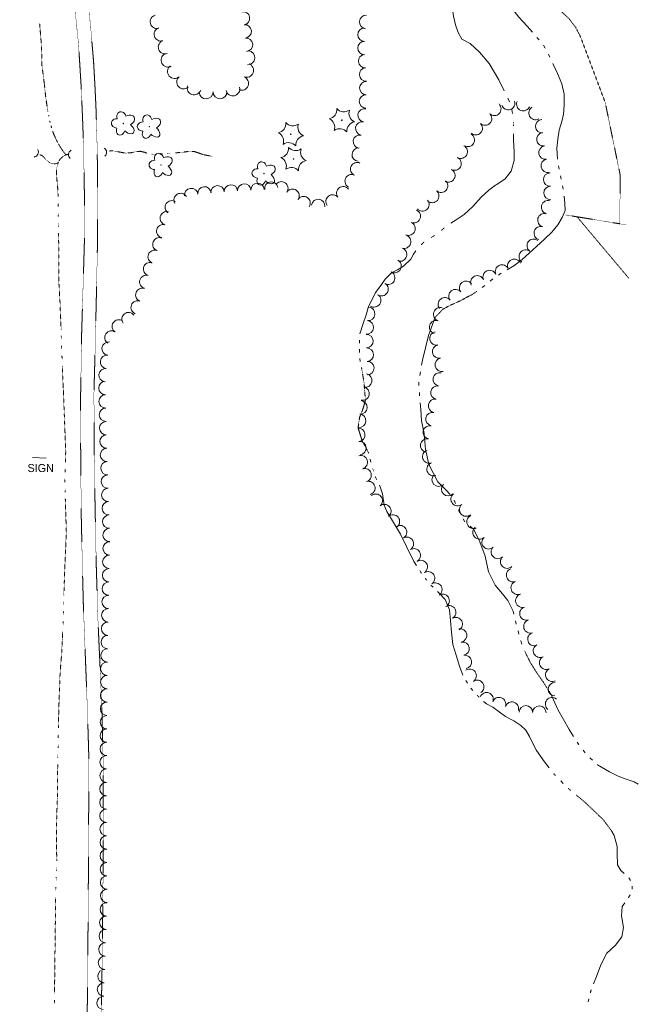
# Model space of a CAD drawing. Extents: x 386588 to 390135, y 96998 to 113606.
# Tile 65 of 92: x 388629 to 388998, y 104923 to 105511. Entities that reach past the tile are written whole.
import ezdxf
from ezdxf.enums import TextEntityAlignment as Align

# ---------------------------------------------------------------- set-up
doc = ezdxf.new("R2010")
doc.units = 0
doc.header["$MEASUREMENT"] = 0
doc.linetypes.add('Wisdot5', pattern=[0.1, 0.05, -0.05])
doc.linetypes.add('Wisdot6', pattern=[0.375, 0.125, -0.0625, 0.03125, -0.0625, 0.03125, -0.0625])
for name, color, linetype, lineweight in [('E_DRN', 40, 'Continuous', 15), ('E_LAND_Vegetation', 3, 'Continuous', 15), ('E_PATH_Sidewalk', 2, 'Wisdot5', 15), ('E_SGN', 21, 'Continuous', 15), ('E_WTR', 4, 'Wisdot6', 15), ('E_WTR_Elevations', 4, 'Continuous', 15)]:
    doc.layers.add(name, color=color, linetype=linetype, lineweight=lineweight)
doc.styles.add('Style-dot_font5', font='dot_font5.shx')

# ---------------------------------------------------------------- blocks, each defined once
blk = doc.blocks.new('CULV')
at = {"layer": 'E_DRN'}
blk.add_arc((0, 6.1), 6.15, 216.8699, 323.1301, dxfattribs=at)
blk = doc.blocks.new('CTRE')
at = {"layer": 'E_LAND_Vegetation'}
blk.add_circle((0, 0), 0.223, dxfattribs=at)
for centre, start, end in [((-11.97, 8.96), 280.2067, 5.97162), ((1.81, 14.92), 220.21132, 305.97623), ((13.83, 5.89), 160.21133, 245.97624), ((-13.83, -5.9), 340.21132, 65.97623), ((-1.81, -14.93), 40.21133, 125.97624)]:
    blk.add_arc(centre, 7.87, start, end, dxfattribs=at)
at = {"layer": 'E_LAND_Vegetation', "extrusion": (0, 0, -1)}
blk.add_arc((-12.03, -9.04), 7.87, 354.07279, 79.74889, dxfattribs=at)
blk = doc.blocks.new('SIGN')
at = {"layer": 'E_SGN', "lineweight": 13, "style": 'Style-dot_font5'}
blk.add_text('SIGN', height=12, dxfattribs=at).set_placement((0, 0), align=Align.MIDDLE_CENTER)
blk = doc.blocks.new('DTRE')
at = {"layer": 'E_LAND_Vegetation'}
blk.add_circle((-0.18, 0), 0.183, dxfattribs=at)
for centre, major_axis, ratio in [((-1.87, 5.32), (1.36, -4.98), 0.782863), ((-5.87, 0.15), (4.93, -0.12), 0.832022), ((4.06, 2.74), (-5.27, -2.93), 0.691916), ((-2.49, -5.24), (1.8, 4.86), 0.716896), ((3.54, -3.71), (-5.01, 4.58), 0.560249)]:
    blk.add_ellipse(centre, major_axis=major_axis, ratio=ratio, start_param=1.570796, end_param=4.712389, dxfattribs=at)

msp = doc.modelspace()

# ---------------------------------------------------------------- linework, layer by layer
at = {"layer": 'E_LAND_Vegetation'}
for centre, radius, start, end in [((388762.01, 105511.6), 4.01, 280.35044, 100.33512), ((388710.56, 105509.59), 4.01, 104.74679, 284.73147), ((388835.46, 105509.43), 4.01, 86.04147, 266.02615), ((388712.91, 105502.07), 4.01, 108.30376, 288.28844), ((388762.99, 105503.82), 4.01, 275.5833, 95.56798), ((388834.49, 105501.84), 3.99, 89.95822, 269.9429), ((388715.43, 105494.46), 4.01, 108.30376, 288.28844), ((388763.76, 105495.84), 4.01, 275.5833, 95.56798), ((388764.97, 105488.09), 4.16, 266.81156, 86.79624), ((388834.49, 105493.86), 3.99, 89.95822, 269.9429), ((388717.23, 105486.69), 4.16, 118.22209, 298.20677), ((388834.83, 105486.05), 3.99, 94.11949, 274.10416), ((388721.09, 105479.9), 4.16, 130.98844, 310.97312), ((388764.12, 105480.56), 4.16, 248.91926, 68.90394), ((388835.4, 105478.09), 3.99, 94.11949, 274.10416), ((388726.54, 105473.62), 4.16, 130.98844, 310.97312), ((388761.13, 105472.79), 4.16, 248.91926, 68.90394), ((388732.76, 105470.08), 4.16, 161.63399, 341.61866), ((388755.89, 105469.44), 4.16, 193.90391, 13.88859), ((388835.56, 105469.91), 3.99, 88.40773, 268.39241), ((388739.94, 105467.66), 4.16, 180.93827, 0.92295), ((388748.26, 105467.79), 4.16, 180.93827, 0.92295), ((388835.34, 105461.94), 3.99, 88.40773, 268.39241), ((388834.55, 105453.71), 3.99, 79.89205, 259.87673), ((388912.02, 105457.59), 4.02, 226.16711, 46.15179), ((388920.3, 105460.96), 4.02, 198.50026, 18.48494), ((388929.28, 105460.4), 4.02, 157.55643, 337.54111), ((388936.58, 105455.1), 4.02, 118.68596, 298.67064), ((388906.46, 105451.8), 4.02, 226.16711, 46.15179), ((388940.63, 105447.18), 4.02, 94.11984, 274.10452), ((388833.14, 105445.86), 3.99, 79.89205, 259.87673), ((388900.89, 105446.01), 4.02, 226.16711, 46.15179), ((388831.74, 105438), 3.99, 79.89205, 259.87673), ((388896.12, 105439.02), 4.02, 239.1264, 59.11108), ((388941.26, 105439.37), 4.02, 99.19602, 279.1807), ((388831.03, 105430.24), 3.99, 84.98763, 264.97231), ((388891.98, 105432), 4.02, 242.36037, 62.34505), ((388942.54, 105431.44), 4.02, 99.19602, 279.1807), ((388888.25, 105424.89), 4.02, 242.36037, 62.34505), ((388943.94, 105423.6), 4.02, 100.91116, 280.89584), ((388830.13, 105421.61), 3.99, 65.41329, 245.39797), ((388826.81, 105414.36), 3.99, 65.41329, 245.39797), ((388884.53, 105417.77), 4.02, 242.36037, 62.34505), ((388945.34, 105415.35), 4.02, 91.45461, 271.43929), ((388731.08, 105406.16), 3.99, 6.9109, 186.89558), ((388739, 105407.12), 3.99, 6.9109, 186.89558), ((388746.85, 105407.74), 3.99, 4.11876, 184.10344), ((388754.81, 105408.31), 3.99, 4.11876, 184.10344), ((388762.74, 105408.82), 3.99, 3.23849, 183.22317), ((388770.71, 105409.27), 3.99, 3.23849, 183.22317), ((388778.88, 105410.02), 3.99, 9.82789, 189.81256), ((388784.9, 105410.15), 3.99, 326.24448, 146.22916), ((388821.76, 105407.2), 3.99, 37.52788, 217.51256), ((388880.2, 105411.65), 4.02, 229.11637, 49.10105), ((388945.54, 105407.32), 4.02, 91.45461, 271.43929), ((388724.76, 105403.18), 3.99, 30.6819, 210.66658), ((388791.53, 105405.72), 3.99, 326.24448, 146.22916), ((388798.16, 105401.29), 3.99, 326.24448, 146.22916), ((388815.43, 105402.34), 3.99, 37.52788, 217.51256), ((388874.95, 105405.58), 4.02, 229.11637, 49.10105), ((388719.42, 105398.81), 3.99, 55.82749, 235.81217), ((388806.87, 105399.65), 3.99, 352.52788, 172.51256), ((388869.09, 105400.54), 4.02, 220.72529, 40.70997), ((388944.1, 105398.87), 4.02, 74.2457, 254.23038), ((388716.47, 105392.25), 3.99, 74.41116, 254.39583), ((388863.91, 105393.46), 4.02, 247.04881, 67.03349), ((388941.92, 105391.14), 4.02, 74.2457, 254.23038), ((388714.32, 105384.56), 3.99, 74.41116, 254.39583), ((388860.78, 105386.07), 4.02, 247.04881, 67.03349), ((388939.73, 105383.41), 4.02, 74.2457, 254.23038), ((388712.05, 105376.72), 3.99, 69.27756, 249.26224), ((388858.15, 105378.27), 4.02, 252.66944, 72.65412), ((388935.53, 105375.83), 4.02, 53.61613, 233.60081), ((388709.23, 105369.26), 3.99, 69.27756, 249.26224), ((388855.75, 105370.6), 4.02, 252.66944, 72.65412), ((388930.77, 105369.37), 4.02, 53.61613, 233.60081), ((388706.49, 105361.94), 3.99, 73.68488, 253.66956), ((388852.48, 105363.75), 4.02, 241.58427, 61.56895), ((388916.59, 105360.49), 4.02, 24.55271, 204.53738), ((388923.89, 105363.83), 4.02, 24.55271, 204.53738), ((388704.25, 105354.28), 3.99, 73.68488, 253.66956), ((388848.65, 105356.69), 4.02, 241.58427, 61.56895), ((388901.85, 105354.01), 4.02, 23.55945, 203.54412), ((388909.21, 105357.22), 4.02, 23.55945, 203.54412), ((388844.69, 105349.93), 4.02, 236.49321, 56.47789), ((388895.14, 105350.73), 4.02, 37.80995, 217.79463), ((388701.86, 105346.52), 3.99, 69.67759, 249.66227), ((388840.26, 105343.24), 4.02, 236.49321, 56.47789), ((388888.8, 105345.8), 4.02, 37.80995, 217.79463), ((388699.09, 105339.04), 3.99, 69.67759, 249.66227), ((388882.45, 105340.88), 4.02, 37.80995, 217.79463), ((388693.68, 105332.06), 3.99, 37.08487, 217.06954), ((388836.67, 105335.17), 4.02, 264.29984, 84.28451), ((388879.73, 105334.94), 4.02, 72.14237, 252.12705), ((388687.85, 105327.7), 3.99, 56.37249, 236.35716), ((388835.87, 105327.17), 4.02, 264.29984, 84.28451), ((388877.26, 105327.29), 4.02, 72.14237, 252.12705), ((388683.43, 105321.06), 3.99, 56.37249, 236.35716), ((388835.64, 105318.88), 4.02, 271.97005, 91.95473), ((388877.49, 105320.54), 4.02, 101.07364, 281.05832), ((388681.75, 105314.46), 3.99, 83.45944, 263.44411), ((388879.05, 105312.68), 4.02, 101.42114, 281.40582), ((388680.84, 105306.53), 3.99, 83.45944, 263.44411), ((388835.91, 105310.86), 4.02, 271.97005, 91.95473), ((388836.19, 105302.83), 4.02, 271.97005, 91.95473), ((388880.63, 105304.81), 4.02, 101.42114, 281.40582), ((388679.93, 105298.6), 3.99, 83.45944, 263.44411), ((388834.99, 105295.42), 4.02, 258.50784, 78.49252), ((388879.46, 105296.11), 4.02, 79.68285, 259.66753), ((388679.81, 105290.92), 3.99, 91.15776, 271.14243), ((388878.02, 105288.21), 4.02, 79.68285, 259.66753), ((388679.97, 105282.94), 3.99, 91.15776, 271.14243), ((388833.39, 105287.56), 4.02, 258.50784, 78.49252), ((388832.1, 105279.41), 4.02, 264.65632, 84.641), ((388876.58, 105280.31), 4.02, 79.68285, 259.66753), ((388680.13, 105274.97), 3.99, 91.15776, 271.14243), ((388831.35, 105271.42), 4.02, 264.65632, 84.641), ((388875.09, 105272.39), 4.02, 78.67321, 258.65789), ((388680.29, 105266.99), 3.99, 91.15776, 271.14243), ((388680.53, 105259.04), 3.99, 91.91634, 271.90101), ((388830.79, 105263.04), 4.02, 275.04318, 95.02786), ((388873.51, 105264.51), 4.02, 78.67321, 258.65789), ((388831.49, 105255.04), 4.02, 275.04318, 95.02786), ((388871.93, 105256.64), 4.02, 78.67321, 258.65789), ((388680.8, 105251.07), 3.99, 91.91634, 271.90101), ((388873.14, 105250.05), 4.02, 108.94415, 288.92883), ((388681.06, 105243.09), 3.99, 91.91634, 271.90101), ((388832.3, 105246.64), 4.02, 286.34342, 106.3281), ((388875.74, 105242.46), 4.02, 108.94415, 288.92883), ((388834.56, 105238.93), 4.02, 286.34342, 106.3281), ((388681.33, 105235.12), 3.99, 91.91634, 271.90101), ((388836.82, 105231.23), 4.02, 286.34342, 106.3281), ((388878.74, 105236.23), 4.02, 135.12929, 315.11397), ((388681.59, 105227.14), 3.99, 91.91634, 271.90101), ((388841.25, 105223.66), 4.02, 309.49914, 129.48381), ((388884.43, 105230.56), 4.02, 135.12929, 315.11397), ((388890.13, 105224.61), 4.02, 129.10881, 309.09349), ((388681.86, 105219.17), 3.99, 91.91634, 271.90101), ((388846.36, 105217.46), 4.02, 309.49914, 129.48381), ((388895.2, 105218.38), 4.02, 129.10881, 309.09349), ((388682.12, 105211.2), 3.99, 91.91634, 271.90101), ((388851.46, 105211.26), 4.02, 309.49914, 129.48381), ((388899.58, 105211.09), 4.02, 114.49485, 294.47953), ((388682.39, 105203.22), 3.99, 91.91634, 271.90101), ((388855.73, 105204.88), 4.02, 300.42073, 120.40541), ((388903.14, 105204.74), 4.02, 132.77734, 312.76202), ((388682.35, 105195.14), 3.99, 88.88617, 268.87085), ((388859.8, 105197.96), 4.02, 300.42073, 120.40541), ((388908.6, 105198.85), 4.02, 132.77734, 312.76202), ((388863.86, 105191.03), 4.02, 300.42073, 120.40541), ((388914.11, 105193.07), 4.02, 133.92541, 313.91009), ((388682.19, 105187.16), 3.99, 88.88617, 268.87085), ((388868.07, 105184.09), 4.02, 302.95521, 122.93989), ((388919.68, 105187.28), 4.02, 133.92541, 313.91009), ((388682.04, 105179.18), 3.99, 88.88617, 268.87085), ((388872.44, 105177.35), 4.02, 302.95521, 122.93989), ((388923.19, 105179.19), 4.02, 110.158, 290.14268), ((388681.88, 105171.2), 3.99, 88.88617, 268.87085), ((388925.95, 105171.65), 4.02, 110.158, 290.14268), ((388876.81, 105170.61), 4.02, 302.95521, 122.93989), ((388681.73, 105163.23), 3.99, 88.88617, 268.87085), ((388881.18, 105163.87), 4.02, 302.95521, 122.93989), ((388928.73, 105164.01), 4.02, 107.42806, 287.41273), ((388681.57, 105155.25), 3.99, 88.88617, 268.87085), ((388885.09, 105157.02), 4.02, 299.23257, 119.21725), ((388931.13, 105156.34), 4.02, 107.42806, 287.41273), ((388681.41, 105147.27), 3.99, 88.88617, 268.87085), ((388889.01, 105150.01), 4.02, 299.23257, 119.21725), ((388933.54, 105148.68), 4.02, 107.42806, 287.41273), ((388891.57, 105143.24), 4.02, 280.38811, 100.37279), ((388681.26, 105139.3), 3.99, 88.88617, 268.87085), ((388935.94, 105141.02), 4.02, 107.42806, 287.41273), ((388681.1, 105131.32), 3.99, 88.88617, 268.87085), ((388893.01, 105135.34), 4.02, 280.38811, 100.37279), ((388939.24, 105134.11), 4.02, 117.15998, 297.14465), ((388894.46, 105127.44), 4.02, 280.38811, 100.37279), ((388942.9, 105126.96), 4.02, 117.15998, 297.14465), ((388680.98, 105123.37), 3.99, 89.60469, 269.58936), ((388897.28, 105119.17), 4.02, 304.07525, 124.05993), ((388946.57, 105119.82), 4.02, 117.15998, 297.14465), ((388680.92, 105115.39), 3.99, 89.60469, 269.58936), ((388901.78, 105112.52), 4.02, 304.07525, 124.05993), ((388680.87, 105107.41), 3.99, 89.60469, 269.58936), ((388948.15, 105111.13), 4.02, 88.54656, 268.53124), ((388907.33, 105105.18), 4.02, 338.70836, 158.69304), ((388914.81, 105102.27), 4.02, 338.70836, 158.69304), ((388946.5, 105102.18), 4.02, 50.6709, 230.65558), ((388680.81, 105099.43), 3.99, 89.60469, 269.58936), ((388922.52, 105099.57), 4.02, 342.57922, 162.5639), ((388930.81, 105097.35), 4.02, 358.67556, 178.66024), ((388938.84, 105097.17), 4.02, 358.67556, 178.66024), ((388680.75, 105091.45), 3.99, 89.60469, 269.58936), ((388680.7, 105083.48), 3.99, 89.60469, 269.58936), ((388680.64, 105075.5), 3.99, 89.60469, 269.58936), ((388680.59, 105067.52), 3.99, 89.60469, 269.58936), ((388680.53, 105059.54), 3.99, 89.60469, 269.58936), ((388680.47, 105051.56), 3.99, 89.60469, 269.58936), ((388680.42, 105043.58), 3.99, 89.60469, 269.58936), ((388680.47, 105035.64), 3.99, 90.49055, 270.47523), ((388680.54, 105027.66), 3.99, 90.49055, 270.47523), ((388680.61, 105019.68), 3.99, 90.49055, 270.47523), ((388680.67, 105011.7), 3.99, 90.49055, 270.47523), ((388680.74, 105003.73), 3.99, 90.49055, 270.47523), ((388680.81, 104995.75), 3.99, 90.49055, 270.47523), ((388680.88, 104987.77), 3.99, 90.49055, 270.47523), ((388680.65, 104979.71), 3.99, 88.04174, 268.02642), ((388680.37, 104971.73), 3.99, 88.04174, 268.02642), ((388680.1, 104963.76), 3.99, 88.04174, 268.02642), ((388679.83, 104955.78), 3.99, 88.04174, 268.02642), ((388679.55, 104947.81), 3.99, 88.04174, 268.02642), ((388679.28, 104939.84), 3.99, 88.04174, 268.02642), ((388679.01, 104931.86), 3.99, 88.04174, 268.02642), ((388678.73, 104923.89), 3.99, 88.04174, 268.02642)]:
    msp.add_arc(centre, radius, start, end, dxfattribs=at)
at = {"layer": 'E_PATH_Sidewalk', "flags": 128}
for points in [[(388665.47, 105469.35), (388663.82, 105495.99), (388661.22, 105521.46), (388658.42, 105545.25), (388653.25, 105582.36), (388648.13, 105620.25), (388644.45, 105647.23), (388642.25, 105669.1), (388640.28, 105693.92), (388637.87, 105724.22), (388634.06, 105764.84), (388630.53, 105802.44), (388627.39, 105838.39), (388624.35, 105872.77), (388622.38, 105895.93), (388621.16, 105914.61), (388621.19, 105930.52), (388622.46, 105946.9), (388624.24, 105961.44), (388624.84, 105969.43), (388625.22, 105974.88)], [(388633.58, 105973.61), (388632.43, 105960.75), (388630.94, 105946.42), (388629.88, 105932.9), (388629.92, 105919.06), (388630.62, 105904.18), (388631.86, 105883.43), (388634.39, 105854.42), (388637.47, 105817.78), (388641.37, 105778.93), (388645.35, 105733.7), (388648.97, 105689.83), (388652.6, 105650.57), (388657.05, 105617.15), (388662.8, 105572.03), (388667.95, 105535.32), (388671.03, 105506.5), (388672.77, 105485.97), (388673.67, 105470.06)], [(388977.08, 105608.9), (388957.94, 105578.46), (388946.56, 105561.13), (388939.04, 105552.36), (388935.07, 105545.85), (388932.89, 105539.04), (388931.77, 105532.7), (388932.27, 105531.09), (388933.87, 105529.41), (388946.68, 105520.5), (388956.49, 105511.54), (388960.64, 105506.06), (388963.39, 105500.74)], [(388963.39, 105500.74), (388978.2, 105461.33), (388987.13, 105418.08), (388986.9, 105388.96), (388954.67, 105394.24)], [(388665.47, 105469.35), (388666.38, 105447.56), (388666.96, 105428.04), (388667.31, 105406.57), (388667.38, 105380.94), (388666.85, 105362.62), (388666.09, 105337.7), (388665.58, 105320.86), (388665.36, 105304.99), (388664.96, 105282.07), (388665.02, 105262.35), (388665.17, 105240.79), (388665.46, 105213.28), (388666.04, 105186.41), (388666.69, 105161.35), (388667.73, 105134.31), (388668.71, 105109.23), (388669.36, 105090.5), (388669.85, 105073.98), (388670.03, 105051.39), (388669.74, 105028.65), (388669.68, 105005.96), (388669.61, 104978.43), (388669.23, 104949.92), (388669.11, 104925.84), (388668.55, 104897.61), (388668.27, 104872.9), (388667.71, 104847.54), (388667.25, 104820.23), (388666.59, 104801.94), (388665.81, 104782.61), (388664.23, 104759.4), (388662.81, 104734.57), (388661.25, 104706.51), (388658.73, 104675.31), (388656.8, 104650.6), (388656.09, 104642.63)], [(388664.72, 104643.75), (388666.47, 104663.62), (388668.48, 104687.06), (388671.42, 104728.57), (388672.63, 104754.01), (388675.52, 104804.06), (388676.43, 104826.31), (388676.73, 104850.12), (388677.08, 104878.42), (388677.21, 104908.09), (388678.01, 104954.09), (388678.43, 104998), (388678.6, 105030.48), (388678.55, 105064.33), (388677.78, 105098.5), (388676.5, 105127.79), (388675.36, 105153.26), (388674.38, 105185.28), (388673.7, 105219.38), (388673.13, 105253.52), (388673.01, 105287.87), (388673.73, 105314.87), (388674.47, 105346.44), (388675.22, 105382.24), (388675.2, 105410.59), (388674.97, 105432.6), (388674.3, 105456.14), (388673.67, 105470.06)], [(388992.14, 105356.59), (388961.39, 105393.14)], [(388986.9, 105388.96), (388990.83, 105388.3)]]:
    msp.add_lwpolyline(points, dxfattribs=at)
at = {"layer": 'E_SGN', "ltscale": 5}
msp.add_line((388636.34, 105249.55), (388644.52, 105249.11), dxfattribs=at)
at = {"layer": 'E_WTR', "flags": 128}
for points in [[(388640.59, 105508.3), (388640.59, 105508.26), (388641.75, 105494.69), (388641.92, 105483.86), (388643.42, 105472.14)], [(388645.57, 105456.08), (388644.84, 105460.27), (388644.22, 105464.6), (388643.42, 105472.14)], [(388646.17, 105452.78), (388646, 105453.64), (388645.96, 105453.88)], [(388646.85, 105449.5), (388646.62, 105450.6)], [(388647.69, 105446.27), (388647.37, 105447.34)], [(388923.32, 105449.92), (388923.44, 105447.5)], [(388656.33, 105430.19), (388654.68, 105432.04), (388652.16, 105436.02), (388650.1, 105439.93), (388648.35, 105444.15)], [(388644.37, 105427.29), (388643.79, 105427.87), (388642.43, 105429.44), (388641.72, 105429.86), (388640.76, 105430.15)], [(388651.58, 105405.27), (388651.57, 105406.47), (388651.32, 105410.77), (388650.87, 105415.47), (388650.69, 105419.52), (388650.8, 105422.34), (388651.61, 105425.47), (388652.67, 105427.37), (388654.62, 105429.22), (388656.22, 105430.17), (388657.86, 105430.5)], [(388682.29, 105432.41), (388684.84, 105432.44), (388688.22, 105431.79), (388691.85, 105431.17), (388694.86, 105431.33), (388697.73, 105431.9), (388700.52, 105432.26), (388703.16, 105431.67), (388704.61, 105431.16)], [(388707.65, 105430.45), (388708.25, 105430.37), (388709.2, 105430.4)], [(388712.33, 105430.52), (388713.88, 105430.66)], [(388717, 105430.98), (388718.55, 105431.15)], [(388721.67, 105431.31), (388722.44, 105431.34), (388726.11, 105431.71), (388728.9, 105432.06), (388731.33, 105432.24), (388733.01, 105432.05), (388735.14, 105431.37), (388738.19, 105430.23), (388742.04, 105429.52), (388743.88, 105429.19)], [(388645.08, 105426.62), (388644.85, 105426.8), (388644.83, 105426.83)], [(388645.83, 105425.99), (388645.58, 105426.2)], [(388646.63, 105425.44), (388646.33, 105425.59)], [(388651.65, 105425.54), (388649.85, 105424.66), (388647.59, 105424.97), (388647.21, 105425.16)], [(388651.63, 105399.32), (388651.61, 105401.3)], [(388651.71, 105393.37), (388651.67, 105395.35)], [(388651.82, 105387.42), (388651.78, 105389.4)], [(388882.1, 105386.48), (388880.57, 105385.21), (388880.22, 105384.95)], [(388652.05, 105354.69), (388652.09, 105365.23), (388651.88, 105383.45)], [(388870.15, 105378.22), (388868.4, 105376.53)], [(388653.39, 105325.96), (388653.34, 105327.54), (388652.73, 105342.64), (388652.05, 105354.25), (388652.05, 105354.69)], [(388876.72, 105333.16), (388881.21, 105337.93), (388885.56, 105340.24), (388891.95, 105343.15), (388899.12, 105346.97), (388901.47, 105348.56)], [(388653.57, 105320.01), (388653.51, 105321.99)], [(388653.76, 105314.06), (388653.73, 105314.92), (388653.69, 105316.04)], [(388653.98, 105308.12), (388653.91, 105310.1)], [(388655.3, 105275.41), (388654.89, 105285.75), (388654.32, 105298.77), (388654.12, 105304.15)], [(388832.99, 105277), (388833.55, 105278.44), (388835.02, 105283.61), (388834.29, 105293.76), (388832.71, 105303.15)], [(388867.25, 105288.28), (388867.36, 105286.23)], [(388655.97, 105246.67), (388656.15, 105253.05), (388655.77, 105263.28), (388655.3, 105275.41)], [(388837.02, 105252.06), (388835.38, 105255.25), (388832.88, 105260.06), (388830.69, 105267.11), (388831.55, 105273.31), (388832.99, 105277)], [(388655.8, 105240.72), (388655.85, 105242.7)], [(388839.81, 105241.43), (388839.31, 105243.19)], [(388655.63, 105234.77), (388655.69, 105236.75)], [(388841.77, 105236.31), (388840.94, 105237.94)], [(388655.79, 105228.82), (388655.73, 105230.8)], [(388656.13, 105196.11), (388656.52, 105205.14), (388656.1, 105218.91), (388655.91, 105224.86)], [(388890.46, 105218.29), (388891.43, 105216.48)], [(388655.06, 105167.37), (388655.12, 105169.6), (388655.85, 105189.79), (388656.13, 105196.11)], [(388871.75, 105176.03), (388870.66, 105177.51)], [(388654.89, 105161.42), (388654.95, 105163.4)], [(388654.73, 105155.47), (388654.78, 105157.45)], [(388654.55, 105149.52), (388654.59, 105150.2), (388654.62, 105151.5)], [(388652.64, 105116.85), (388652.84, 105121.71), (388653.71, 105131.92), (388654.36, 105145.56)], [(388930.04, 105134.27), (388930.61, 105132.86), (388933.57, 105126.94), (388937.12, 105121.28), (388940.88, 105115.88), (388945.45, 105108.85)], [(388651.76, 105088.11), (388651.81, 105091.08), (388652.29, 105108.24), (388652.64, 105116.85)], [(388902.9, 105106.34), (388901.63, 105107.66)], [(388651.66, 105082.16), (388651.69, 105084.14)], [(388651.56, 105076.21), (388651.59, 105078.19)], [(388651.46, 105070.26), (388651.49, 105072.24)], [(388650.87, 105037.53), (388651.15, 105046.02), (388651.32, 105062.37), (388651.39, 105066.29)], [(388948.71, 105059.43), (388947.37, 105060.82), (388947.26, 105060.96)], [(388957.7, 105050.6), (388956.08, 105051.94)], [(388982.22, 105026.27), (388976.88, 105033.41), (388966.26, 105043.53), (388960.94, 105047.93)], [(388650.76, 105008.77), (388650.77, 105009.19), (388650.64, 105030.63), (388650.87, 105037.53)], [(388650.57, 105002.83), (388650.64, 105004.81)], [(388650.39, 104996.88), (388650.45, 104998.86)], [(388650.2, 104990.93), (388650.26, 104992.91)], [(388649.8, 104958.2), (388649.87, 104963.12), (388650.11, 104986.96)], [(388649.48, 104929.44), (388649.64, 104945.98), (388649.8, 104958.2)], [(388969.31, 104929.92), (388969.84, 104931.72)], [(388649.48, 104923.49), (388649.46, 104925.47)]]:
    msp.add_lwpolyline(points, dxfattribs=at)
at = {"layer": 'E_WTR_Elevations', "flags": 128}
for points in [[(388882.98, 105529.68), (388883.54, 105528.07), (388885.22, 105524.08), (388886.48, 105520), (388887.07, 105517.1), (388887.72, 105512.98), (388888.86, 105507.66), (388890.43, 105503.05), (388892.51, 105499.15), (388897.49, 105496.57)], [(388934.81, 105503.29), (388931.65, 105506.92), (388926.59, 105512.23), (388923.86, 105515.95), (388922.24, 105520.36), (388921.16, 105524.73), (388918.9, 105527.4)], [(388938.78, 105498.67), (388937.47, 105500.22)], [(388897.49, 105496.57), (388903.15, 105491.45), (388909.01, 105484.66), (388914.78, 105474.8), (388917.94, 105468.33)], [(388942.42, 105493.8), (388941.4, 105495.57)], [(388945.2, 105488.39), (388944.34, 105490.23)], [(388953.46, 105456.51), (388953.63, 105460.34), (388953.59, 105466.24), (388952.22, 105472.58), (388949.7, 105478.77), (388946.91, 105484.7)], [(388920.08, 105463.96), (388921.15, 105461.78)], [(388922.43, 105457.14), (388922.84, 105454.75)], [(388949.7, 105427.5), (388949.38, 105434.1), (388949.84, 105439.51), (388950.76, 105444.79), (388952.31, 105449.96), (388953.37, 105454.41), (388953.46, 105456.51)], [(388923.49, 105442.64), (388923.5, 105438.84), (388923.92, 105431.97), (388923.91, 105426.68), (388922.06, 105420.41), (388918.49, 105415.78), (388913.43, 105412.42), (388912.79, 105411.95)], [(388950.69, 105421.49), (388950.36, 105423.49)], [(388951.93, 105415.52), (388951.5, 105417.51)], [(388912.79, 105411.95), (388908.7, 105408.94), (388904.09, 105404.77), (388899.19, 105399.28), (388894.09, 105394.54), (388889.18, 105391.35), (388885.96, 105389.41)], [(388953.15, 105409.55), (388952.74, 105411.54)], [(388942.28, 105380.19), (388946.31, 105383.95), (388949.99, 105388.36), (388952.58, 105392.76), (388954.21, 105396.87), (388954.13, 105401.08), (388953.71, 105405.53)], [(388876.35, 105382.01), (388875.77, 105381.57), (388874.28, 105380.73)], [(388919.61, 105361.54), (388923.67, 105363.92), (388928.7, 105367.58), (388932.72, 105371.39), (388937.18, 105375.47), (388941.86, 105379.8), (388942.28, 105380.19)], [(388865.21, 105372.91), (388863.81, 105370.81), (388862.11, 105367.78), (388857.8, 105363.71), (388854.12, 105361.53), (388850.65, 105359.67), (388846.93, 105355.95), (388844.22, 105352.07), (388841.13, 105348.01)], [(388914.41, 105358.36), (388916.14, 105359.43)], [(388904.8, 105350.89), (388906.37, 105352.18)], [(388909.51, 105354.76), (388911.07, 105356.05)], [(388831.73, 105323.21), (388833.72, 105329.53), (388835.43, 105334.56), (388836.9, 105339.66), (388840.4, 105346.5), (388841.13, 105348.01)], [(388876.72, 105333.16), (388872.66, 105322.28), (388869.05, 105307.53), (388868.55, 105304.57)], [(388831.55, 105317.72), (388831.57, 105319.55)], [(388831.59, 105312.22), (388831.52, 105313.19), (388831.52, 105314.05)], [(388831.83, 105306.72), (388831.78, 105308.55)], [(388867.86, 105300.52), (388867.52, 105298.49)], [(388866.91, 105294.44), (388867.03, 105292.38)], [(388867.76, 105282.14), (388868.17, 105278.17), (388868.58, 105271.37), (388870.04, 105263.88), (388870.89, 105254.2), (388871.26, 105252.6)], [(388871.26, 105252.6), (388872.98, 105245.3), (388878.26, 105234.87), (388883.29, 105230.01), (388885.67, 105227.29)], [(388838.34, 105246.73), (388837.94, 105248.52)], [(388853.08, 105208.59), (388850.63, 105212.63), (388847.93, 105217.19), (388846.19, 105221.06), (388845.17, 105227.81), (388843.95, 105232.02), (388843.43, 105233.03)], [(388887.93, 105223.91), (388888.76, 105222.03)], [(388893.37, 105212.86), (388894.34, 105211.04)], [(388865.45, 105185.06), (388863.96, 105187.36), (388859.55, 105196.32), (388856.03, 105203.74), (388853.08, 105208.59)], [(388897.48, 105208.4), (388899.86, 105206.43), (388903.3, 105199.16), (388906.45, 105190.49), (388908.56, 105181.29)], [(388868.47, 105180.45), (388868.18, 105180.84), (388867.44, 105181.98)], [(388908.56, 105181.29), (388908.58, 105181.21), (388912.44, 105173.35), (388916.81, 105168.07), (388920.08, 105164.16), (388923.15, 105157.71), (388923.61, 105155.9)], [(388875.44, 105171.97), (388874.11, 105173.24)], [(388886.38, 105145.19), (388886.16, 105147.31), (388885.81, 105152.19), (388885.2, 105158.51), (388882.62, 105164.62), (388879.04, 105168.5), (388878.08, 105169.42)], [(388924.62, 105151.92), (388925.13, 105149.93)], [(388926.16, 105145.95), (388926.68, 105143.96)], [(388893.19, 105119.59), (388891.23, 105124.89), (388889.22, 105131.42), (388887.15, 105137.87), (388886.38, 105145.19)], [(388927.71, 105139.99), (388927.73, 105139.94), (388928.48, 105138.08)], [(388895.92, 105114.82), (388894.97, 105116.39)], [(388899.21, 105110.42), (388898.03, 105111.83)], [(388945.45, 105108.85), (388949.99, 105099.05), (388956.68, 105087.18), (388959.25, 105083)], [(388927.9, 105089.48), (388923.56, 105092.31), (388918.69, 105094.88), (388914.96, 105097.68), (388911.16, 105100.47), (388907.42, 105102.35), (388905.59, 105103.85)], [(388944.64, 105064.25), (388941.89, 105067.71), (388937.1, 105074.65), (388934.71, 105079.08), (388932.97, 105082.94), (388930.79, 105086.7), (388927.9, 105089.48)], [(388961.37, 105079.55), (388962.15, 105078.29), (388962.48, 105077.86)], [(388964.98, 105074.68), (388966.23, 105073.09)], [(388969.03, 105070.19), (388970.53, 105068.84)], [(388973.54, 105066.14), (388973.61, 105066.08), (388980.82, 105061.84), (388985.99, 105059.3), (388990.64, 105057.48), (388995.51, 105055.91), (388997.95, 105054.49)], [(388953.1, 105054.9), (388951.64, 105056.41)], [(388989.6, 105001.17), (388987.58, 105002.96), (388985.5, 105006.34), (388985.32, 105013), (388985.33, 105017.22), (388983.55, 105023.84), (388982.22, 105026.27)], [(388993.38, 104997.03), (388992.2, 104998.49)], [(388994.34, 104991.71), (388994.29, 104993.58)], [(388992.11, 104986.7), (388992.12, 104986.72), (388993.06, 104988.32)], [(388984.33, 104958.43), (388988.05, 104963.26), (388989.1, 104968.94), (388988, 104975.84), (388988.36, 104981.39), (388989.95, 104983.64)], [(388971.1, 104935.24), (388973.03, 104939.71), (388975.59, 104946.72), (388979.09, 104953.57), (388984.06, 104958.07), (388984.33, 104958.43)], [(388968.03, 104924.45), (388968.39, 104926.29)]]:
    msp.add_lwpolyline(points, dxfattribs=at)

# ---------------------------------------------------------------- block references
at = {"layer": 'E_DRN', "xscale": 0.5, "yscale": 0.5, "zscale": 0.5}
for p, rotation in [((388639.49, 105430.51), 64.04832681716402), ((388680.56, 105431.86), 95.52567906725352), ((388657.86, 105430.5), 264.0908923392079)]:
    msp.add_blockref('CULV', p, dxfattribs=dict(at, rotation=rotation))
at = {"layer": 'E_LAND_Vegetation'}
for name, p, xscale, yscale, zscale in [('CTRE', (388820.98, 105450.77), 0.7108526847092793, 0.7108526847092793, 0.7108526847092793), ('DTRE', (388690.74, 105448.81), 0.6769248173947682, 0.6769248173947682, 0.6769248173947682), ('DTRE', (388706.21, 105446.91), 0.6769248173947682, 0.6769248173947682, 0.6769248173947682), ('CTRE', (388790.49, 105442.42), 0.7108526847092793, 0.7108526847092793, 0.7108526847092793), ('CTRE', (388792.11, 105427.6), 0.7108526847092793, 0.7108526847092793, 0.7108526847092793), ('DTRE', (388713.2, 105423.99), 0.6769248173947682, 0.6769248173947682, 0.6769248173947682), ('DTRE', (388774.65, 105418.96), 0.6769248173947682, 0.6769248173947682, 0.6769248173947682)]:
    msp.add_blockref(name, p, dxfattribs=dict(at, xscale=xscale, yscale=yscale, zscale=zscale))
at = {"layer": 'E_SGN', "xscale": 0.3999999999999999, "yscale": 0.3999999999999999, "zscale": 0.3999999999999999}
msp.add_blockref('SIGN', (388641.21, 105243.17), dxfattribs=at)

doc.saveas('drawing.dxf')
